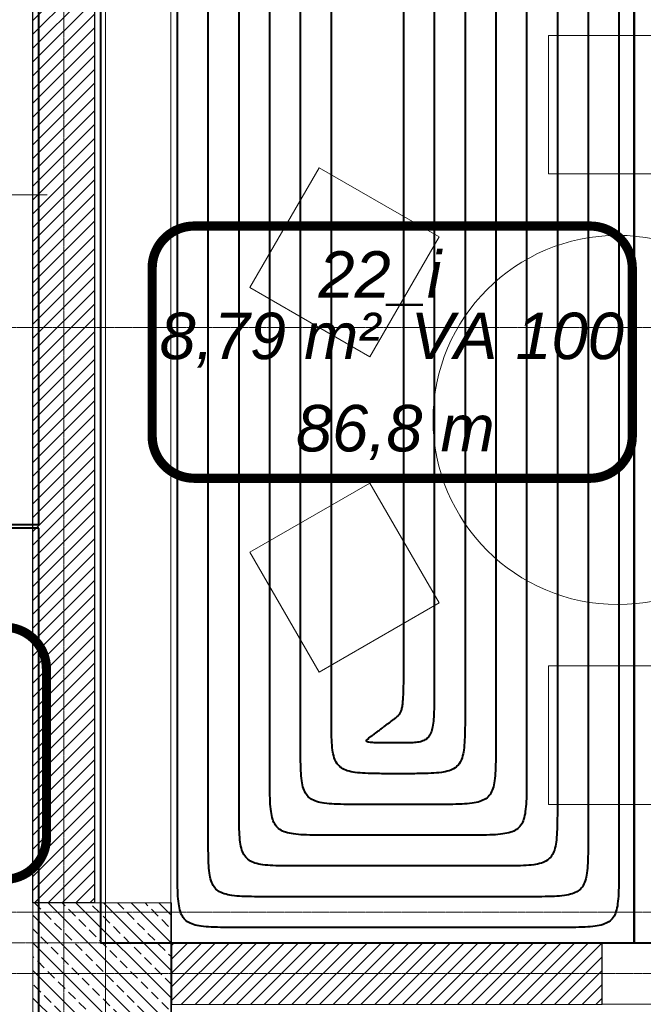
# Model space of a CAD drawing. Header units: millimetres. Extents: x 49908 to 79848, y -11883 to -3092.
# Tile 136 of 222: x 69276 to 69479, y -5847 to -5526. Entities that reach past the tile are written whole.
import ezdxf
from ezdxf.lldxf.tags import DXFTag

# ---------------------------------------------------------------- set-up
doc = ezdxf.new("R2010")
doc.units = ezdxf.units.MM
doc.linetypes.add('DASHDOT', pattern=[1, 0.5, -0.25, 0, -0.25])
doc.linetypes.add('DASHED', pattern=[19.05, 12.7, -6.35])
doc.layers.get('0').update_dxf_attribs({"color": 9, "lineweight": 9})
for name, color, linetype, lineweight in [('A wyp ruchome', 9, 'Continuous', 9), ('A_CIENKA', 9, 'Continuous', 9), ('A_HATCH', 9, 'Continuous', 9), ('A_MUROWANE', 9, 'Continuous', 25), ('A_OSIE', 9, 'DASHDOT', 9), ('A_PRZERYW', 9, 'DASHED', 9)]:
    doc.layers.add(name, color=color, linetype=linetype, lineweight=lineweight)
doc.layers.add('IS_Ogrzewanie_płaszczyznowe', color=7, linetype='SOLID', true_color=0xac00e6)
doc.layers.add('IS_Ogrzewanie_płaszczyznowe_-_opis', color=7, linetype='SOLID', true_color=0xf000f0)
doc.layers.add('IS_Opisy_działek_Therm', color=7, linetype='SOLID')
doc.layers.add('IS_Rys.pętli_o.p._Powrót', color=7, linetype='DASH', lineweight=13, true_color=0x4c9a5f)
doc.layers.add('IS_Rys.pętli_o.p._Zasilanie', color=7, linetype='SOLID', lineweight=13, true_color=0xff8c1a)
tags = doc.linetypes.add('DASH', pattern=[15, 10, -5]).pattern_tags.tags
tags[6:7] = [DXFTag(74, 4), DXFTag(75, 0), DXFTag(340, '0'), DXFTag(46, 0.0), DXFTag(50, 0.0), DXFTag(44, 0.0), DXFTag(45, 0.0)]
tags[4:5] = [DXFTag(74, 4), DXFTag(75, 0), DXFTag(340, '0'), DXFTag(46, 0.0), DXFTag(50, 0.0), DXFTag(44, 0.0), DXFTag(45, 0.0)]
tags = doc.linetypes.add('SOLID', pattern=[10, 10, 0]).pattern_tags.tags
tags[6:7] = [DXFTag(74, 4), DXFTag(75, 0), DXFTag(340, '0'), DXFTag(46, 0.0), DXFTag(50, 0.0), DXFTag(44, 0.0), DXFTag(45, 0.0)]
tags[4:5] = [DXFTag(74, 4), DXFTag(75, 0), DXFTag(340, '0'), DXFTag(46, 0.0), DXFTag(50, 0.0), DXFTag(44, 0.0), DXFTag(45, 0.0)]

msp = doc.modelspace()

# ---------------------------------------------------------------- hatches: boundary and pattern name
at = {"lineweight": 5, "ltscale": 0.25}
h = msp.add_hatch(dxfattribs=at)
h.set_pattern_fill('ANSI33', color=256, angle=90, style=0)
h.set_pattern_definition([(135, (69305.4694, -5851.6265), (-4.4901, -4.4901), []), (135, (69305.4694, -5847.1363), (-4.4901, -4.4901), [3.175, -1.5875])])
h.paths.add_polyline_path([(69280.47, -5851.63), (69325.47, -5851.63), (69325.47, -5813.63), (69280.47, -5813.63)])
at = {"layer": 'A_HATCH', "transparency": 33554687}
h = msp.add_hatch(dxfattribs=at)
h.set_pattern_fill('ANSI31', color=256, angle=360)
h.set_pattern_definition([(45, (16000, 0), (-2.24506403, 2.24506403), [])])
h.paths.add_polyline_path([(69100.47, -6009.74), (69080.47, -6009.74), (69080.47, -6426.63), (69100.47, -6426.63)])
h.paths.add_polyline_path([(69100.47, -5426.63), (69080.47, -5426.63), (69080.47, -5486.63), (68700.47, -5486.63), (68700.47, -5439.13), (68680.47, -5439.13), (68680.47, -5566.63), (68700.47, -5566.63), (68700.47, -5506.63), (69080.47, -5506.63), (69080.47, -5566.63), (69100.47, -5566.63)])
h.paths.add_polyline_path([(69100.47, -4926.63), (69042.97, -4926.63), (69042.97, -4946.63), (69080.47, -4946.63), (69080.47, -5326.63), (69100.47, -5326.63)])
h.paths.add_polyline_path([(68942.97, -4926.63), (68837.97, -4926.63), (68837.97, -4946.63), (68942.97, -4946.63)])
h.paths.add_polyline_path([(69695.47, -5826.63), (69555.47, -5826.63), (69555.47, -5846.63), (69670.47, -5846.63), (69670.47, -6026.63), (69690.47, -6026.63), (69690.47, -5846.63), (69695.47, -5846.63)])
h.paths.add_polyline_path([(69690.47, -6026.63), (69670.47, -6026.63), (69670.47, -6126.63), (69690.47, -6126.63)])
h.paths.add_polyline_path([(69690.47, -6126.63), (69670.47, -6126.63), (69670.47, -6181.63), (69690.47, -6181.63)])
h.paths.add_polyline_path([(69940.47, -5826.63), (69790.47, -5826.63), (69790.47, -5846.63), (69940.47, -5846.63)])
h.paths.add_polyline_path([(69940.47, -5826.63), (69940.47, -5846.63)], flags=17)
h.paths.add_polyline_path([(69790.47, -5826.63), (69785.47, -5826.63), (69785.47, -5846.63), (69790.47, -5846.63)])
h.paths.add_polyline_path([(69325.47, -5826.63), (69325.47, -5846.63), (69465.47, -5846.63), (69465.47, -5826.63)])
h.paths.add_polyline_path([(69300.47, -5851.63), (69280.47, -5851.63), (69280.47, -5966.63), (69290.47, -5966.63), (69300.47, -5966.63)])
h.paths.add_polyline_path([(69300.47, -5439.13), (69280.47, -5439.13), (69280.47, -5813.63), (69300.47, -5813.63)])
h.paths.add_polyline_path([(69280.47, -5014.13), (69300.47, -5014.13), (69300.47, -4926.63), (69280.47, -4926.63)])
h.paths.add_polyline_path([(69300.47, -5039.13), (69280.47, -5039.13), (69280.47, -5414.13), (69300.47, -5414.13)])
h.paths.add_polyline_path([(68700.47, -5839.13), (68680.47, -5839.13), (68680.47, -5909.74), (68700.47, -5909.74)])
h.paths.add_polyline_path([(68700.47, -5814.13), (68700.47, -5826.63), (69080.47, -5826.63), (69080.47, -5909.74), (69100.47, -5909.74), (69100.47, -5666.63), (69080.47, -5666.63), (69080.47, -5806.63), (68700.47, -5806.63), (68700.47, -5666.63), (68680.47, -5666.63), (68680.47, -5814.13)])
h.paths.add_polyline_path([(68680.47, -5014.13), (68700.47, -5014.13), (68700.47, -4946.63), (68737.97, -4946.63), (68737.97, -4926.63), (68680.47, -4926.63)])
h.paths.add_polyline_path([(68700.47, -5039.13), (68680.47, -5039.13), (68680.47, -5314.13), (68700.47, -5314.13)])

# ---------------------------------------------------------------- linework, layer by layer
msp.add_lwpolyline([(69280.47, -5851.63), (69325.47, -5851.63), (69325.47, -5813.63), (69280.47, -5813.63)], close=True)
at = {"layer": 'A wyp ruchome'}
for points in [[(69492.97, -5576.63), (69447.97, -5576.63), (69447.97, -5531.63), (69492.97, -5531.63), (69492.97, -5576.63)], [(69412.44, -5597.14), (69389.94, -5636.11), (69350.97, -5613.61), (69373.47, -5574.64), (69412.44, -5597.14)], [(69389.94, -5677.14), (69412.44, -5716.11), (69373.47, -5738.61), (69350.97, -5699.64), (69389.94, -5677.14)], [(69447.97, -5736.63), (69492.97, -5736.63), (69492.97, -5781.63), (69447.97, -5781.63), (69447.97, -5736.63)]]:
    msp.add_lwpolyline(points, close=True, dxfattribs=at)
msp.add_circle((69470.47, -5656.63), 60, dxfattribs=at)
at = {"layer": 'A_CIENKA'}
for p, q in [((69465.47, -5826.63), (69555.47, -5826.63)), ((69555.47, -5846.63), (69465.41, -5846.63))]:
    msp.add_line(p, q, dxfattribs=at)
at = {"layer": 'A_MUROWANE'}
for points in [[(69300.47, -5813.63), (69280.47, -5813.63), (69280.47, -5439.13), (69300.47, -5439.13)], [(69325.47, -5826.62), (69325.47, -5846.66), (69465.41, -5846.63), (69465.47, -5826.63)]]:
    msp.add_lwpolyline(points, close=True, dxfattribs=at)
at = {"layer": 'A_OSIE', "ltscale": 0.3, "transparency": 33554559}
for p, q in [((69290.47, -3902.99), (69290.47, -7140.05)), ((70341.81, -5626.63), (67440.85, -5626.63)), ((70341.81, -5816.63), (67440.85, -5816.63)), ((70344.5, -5826.63), (67440.85, -5826.63)), ((70341.81, -5836.63), (67440.85, -5836.63))]:
    msp.add_line(p, q, dxfattribs=at)
at = {"layer": 'A_PRZERYW', "ltscale": 0.01}
for points in [[(69304.08, -6611.63), (69304.08, -4282.11)], [(69325.47, -6611.63), (69324.96, -4306.63)]]:
    msp.add_lwpolyline(points, dxfattribs=at)
at = {"layer": 'IS_Ogrzewanie_płaszczyznowe', "lineweight": 40}
for p, q in [((69282.42, -5690.61), (69282.42, -4936.65)), ((69302.42, -5319.97), (69302.42, -5826.65)), ((69475.86, -5826.65), (69475.86, -5319.97)), ((69475.86, -5319.97), (69475.86, -5826.65)), ((69102.42, -5690.61), (69282.42, -5690.61)), ((69282.42, -5691.79), (69102.42, -5691.79)), ((69282.42, -5836.65), (69282.42, -5691.79)), ((69302.42, -5826.65), (69457.21, -5826.65)), ((69457.21, -5826.65), (69475.86, -5826.65)), ((69475.86, -5826.65), (69649.29, -5826.65)), ((69282.42, -6132.51), (69282.42, -5836.65))]:
    msp.add_line(p, q, dxfattribs=at)
at = {"layer": 'IS_Ogrzewanie_płaszczyznowe_-_opis'}
for points in [[(69332.87, -5675.59, 3, 3, 0), (69461.54, -5675.59, 3, 3, 0.414214), (69475.2, -5661.92, 3, 3, 0), (69475.2, -5607.25, 3, 3, 0.414214), (69461.54, -5593.59, 3, 3, 0), (69332.87, -5593.59, 3, 3, 0.414214), (69319.2, -5607.25, 3, 3, 0), (69319.2, -5661.92, 3, 3, 0.414214), (69332.87, -5675.59, 3, 3, 0)], [(69130.53, -5806, 3, 3, 0), (69271.2, -5806, 3, 3, 0.414214), (69284.86, -5792.33, 3, 3, 0), (69284.86, -5737.66, 3, 3, 0.414214), (69271.2, -5724, 3, 3, 0), (69130.53, -5724, 3, 3, 0.414214), (69116.86, -5737.66, 3, 3, 0), (69116.86, -5792.33, 3, 3, 0.414214), (69130.53, -5806, 3, 3, 0)]]:
    msp.add_lwpolyline(points, format="xyseb", dxfattribs=at)
at = {"layer": 'IS_Opisy_działek_Therm', "lineweight": 20}
msp.add_line((69182.04, -5583.42), (69285.04, -5583.42), dxfattribs=at)
at = {"layer": 'IS_Rys.pętli_o.p._Powrót', "lineweight": 40}
for points, knots in [([(69460.86, -5396.16), (69460.86, -5399.23), (69460.86, -5410.72), (69460.86, -5434.78), (69460.86, -5471.33), (69460.86, -5516.79), (69460.86, -5567.6), (69460.86, -5620.2), (69460.86, -5671.01), (69460.86, -5716.47), (69460.86, -5753.02), (69460.86, -5777.09), (69460.86, -5788.58), (69460.86, -5791.65)], [0, 0, 0, 0, 0.092113, 0.344679, 0.722044, 1.188549, 1.708539, 2.246358, 2.766348, 3.232854, 3.610218, 3.862785, 3.954897, 3.954897, 3.954897, 3.954897]), ([(69337.42, -5791.65), (69337.42, -5788.73), (69337.42, -5777.82), (69337.42, -5754.97), (69337.42, -5720.27), (69337.42, -5677.11), (69337.42, -5628.87), (69337.42, -5578.93), (69337.42, -5530.69), (69337.42, -5487.53), (69337.42, -5452.83), (69337.42, -5429.98), (69337.42, -5419.07), (69337.42, -5416.16)], [0, 0, 0, 0, 0.087454, 0.327249, 0.68553, 1.128444, 1.622138, 2.132759, 2.626453, 3.069368, 3.427649, 3.667443, 3.754897, 3.754897, 3.754897, 3.754897]), ([(69440.86, -5416.16), (69440.86, -5418.92), (69440.86, -5429.24), (69440.86, -5450.88), (69440.86, -5483.73), (69440.86, -5524.59), (69440.86, -5570.26), (69440.86, -5617.54), (69440.86, -5663.21), (69440.86, -5704.07), (69440.86, -5736.93), (69440.86, -5758.56), (69440.86, -5768.89), (69440.86, -5771.65)], [0, 0, 0, 0, 0.082796, 0.309818, 0.649016, 1.068339, 1.535737, 2.01916, 2.486559, 2.905881, 3.245079, 3.472101, 3.554897, 3.554897, 3.554897, 3.554897]), ([(69357.42, -5771.65), (69357.42, -5769.04), (69357.42, -5759.3), (69357.42, -5738.88), (69357.42, -5707.88), (69357.42, -5669.31), (69357.42, -5626.21), (69357.42, -5581.59), (69357.42, -5538.49), (69357.42, -5499.93), (69357.42, -5468.92), (69357.42, -5448.51), (69357.42, -5438.76), (69357.42, -5436.16)], [0, 0, 0, 0, 0.078138, 0.292388, 0.612502, 1.008234, 1.449336, 1.905561, 2.346664, 2.742395, 3.06251, 3.276759, 3.354897, 3.354897, 3.354897, 3.354897]), ([(69420.86, -5436.16), (69420.86, -5438.61), (69420.86, -5447.77), (69420.86, -5466.97), (69420.86, -5496.13), (69420.86, -5532.39), (69420.86, -5572.92), (69420.86, -5614.88), (69420.86, -5655.41), (69420.86, -5691.68), (69420.86, -5720.83), (69420.86, -5740.03), (69420.86, -5749.2), (69420.86, -5751.65)], [0, 0, 0, 0, 0.07348, 0.274957, 0.575988, 0.948128, 1.362935, 1.791963, 2.206769, 2.578909, 2.87994, 3.081417, 3.154897, 3.154897, 3.154897, 3.154897]), ([(69377.42, -5751.65), (69377.42, -5749.35), (69377.42, -5740.77), (69377.42, -5722.79), (69377.42, -5695.48), (69377.42, -5661.51), (69377.42, -5623.55), (69377.42, -5584.25), (69377.42, -5546.29), (69377.42, -5512.32), (69377.42, -5485.02), (69377.42, -5467.04), (69377.42, -5458.45), (69377.42, -5456.16)], [0, 0, 0, 0, 0.068822, 0.257527, 0.539474, 0.888023, 1.276533, 1.678364, 2.066874, 2.415423, 2.697371, 2.886075, 2.954897, 2.954897, 2.954897, 2.954897]), ([(69400.86, -5456.16), (69400.86, -5458.3), (69400.86, -5466.3), (69400.86, -5483.06), (69400.86, -5508.52), (69400.86, -5540.19), (69400.86, -5575.58), (69400.86, -5612.22), (69400.86, -5647.61), (69400.86, -5679.28), (69400.86, -5704.74), (69400.86, -5721.5), (69400.86, -5729.51), (69400.86, -5731.65)], [0, 0, 0, 0, 0.064164, 0.240096, 0.50296, 0.827918, 1.190132, 1.564765, 1.926979, 2.251937, 2.514801, 2.690734, 2.754897, 2.754897, 2.754897, 2.754897]), ([(69400.86, -5731.65), (69400.86, -5733.3), (69400.86, -5736.33), (69400.84, -5740.44), (69400.8, -5743.78), (69400.72, -5746.42), (69400.58, -5748.48), (69400.36, -5750.06), (69400.05, -5751.27), (69399.61, -5752.2), (69399.03, -5752.92), (69398.31, -5753.55), (69397.78, -5753.94), (69397.5, -5754.15)], [0, 0, 0, 0, 0.0497558, 0.090609, 0.1235764, 0.1496825, 0.1699701, 0.1855237, 0.1975114, 0.2072309, 0.2160636, 0.2252551, 0.2357574, 0.2357574, 0.2357574, 0.2357574]), ([(69397.42, -5771.65), (69395.77, -5771.65), (69392.75, -5771.65), (69388.64, -5771.57), (69385.33, -5771.33), (69382.71, -5770.82), (69380.65, -5769.91), (69379.16, -5768.42), (69378.25, -5766.36), (69377.74, -5763.74), (69377.5, -5760.43), (69377.42, -5756.32), (69377.42, -5753.3), (69377.42, -5751.65)], [0, 0, 0, 0, 0.0497373, 0.0904721, 0.1232039, 0.1491999, 0.1703704, 0.1897083, 0.2108788, 0.2368747, 0.2696066, 0.3103414, 0.3600787, 0.3600787, 0.3600787, 0.3600787]), ([(69420.86, -5751.65), (69420.86, -5753.3), (69420.86, -5756.32), (69420.78, -5760.43), (69420.54, -5763.74), (69420.03, -5766.36), (69419.12, -5768.42), (69417.63, -5769.91), (69415.57, -5770.82), (69412.95, -5771.33), (69409.64, -5771.57), (69405.53, -5771.65), (69402.52, -5771.65), (69400.86, -5771.65)], [0, 0, 0, 0, 0.0497373, 0.0904721, 0.1232039, 0.1491998, 0.1703704, 0.1897083, 0.2108788, 0.2368747, 0.2696065, 0.3103414, 0.3600787, 0.3600787, 0.3600787, 0.3600787]), ([(69397.5, -5754.15), (69397.47, -5754.17), (69397.38, -5754.24), (69397.17, -5754.39), (69396.86, -5754.62), (69396.47, -5754.91), (69396.04, -5755.23), (69395.6, -5755.56), (69395.16, -5755.88), (69394.78, -5756.17), (69394.47, -5756.4), (69394.26, -5756.55), (69394.17, -5756.63), (69394.14, -5756.65)], [0, 0, 0, 0, 0.00097513, 0.00364889, 0.0076438, 0.01258238, 0.01808718, 0.0237807, 0.0292855, 0.03422408, 0.03821899, 0.04089274, 0.04186788, 0.04186788, 0.04186788, 0.04186788]), ([(69377.42, -5791.65), (69375.77, -5791.65), (69372.75, -5791.65), (69368.64, -5791.57), (69365.33, -5791.33), (69362.71, -5790.82), (69360.65, -5789.91), (69359.16, -5788.42), (69358.25, -5786.36), (69357.74, -5783.74), (69357.5, -5780.43), (69357.42, -5776.32), (69357.42, -5773.3), (69357.42, -5771.65)], [0, 0, 0, 0, 0.0497373, 0.0904721, 0.1232039, 0.1491999, 0.1703704, 0.1897083, 0.2108788, 0.2368747, 0.2696066, 0.3103414, 0.3600787, 0.3600787, 0.3600787, 0.3600787]), ([(69400.86, -5771.65), (69400.83, -5771.65), (69400.73, -5771.65), (69400.52, -5771.65), (69400.2, -5771.65), (69399.81, -5771.65), (69399.37, -5771.65), (69398.91, -5771.65), (69398.47, -5771.65), (69398.08, -5771.65), (69397.76, -5771.65), (69397.55, -5771.65), (69397.45, -5771.65), (69397.42, -5771.65)], [0, 0, 0, 0, 0.00079976, 0.00299265, 0.00626908, 0.01031947, 0.01483424, 0.0195038, 0.02401857, 0.02806896, 0.0313454, 0.03353828, 0.03433804, 0.03433804, 0.03433804, 0.03433804]), ([(69440.86, -5771.65), (69440.86, -5773.3), (69440.86, -5776.32), (69440.78, -5780.43), (69440.54, -5783.74), (69440.03, -5786.36), (69439.12, -5788.42), (69437.63, -5789.91), (69435.57, -5790.82), (69432.95, -5791.33), (69429.64, -5791.57), (69425.53, -5791.65), (69422.52, -5791.65), (69420.86, -5791.65)], [0, 0, 0, 0, 0.0497373, 0.0904721, 0.1232039, 0.1491998, 0.1703704, 0.1897083, 0.2108788, 0.2368747, 0.2696065, 0.3103414, 0.3600787, 0.3600787, 0.3600787, 0.3600787]), ([(69357.42, -5811.65), (69355.77, -5811.65), (69352.75, -5811.65), (69348.64, -5811.57), (69345.33, -5811.33), (69342.71, -5810.82), (69340.65, -5809.91), (69339.16, -5808.42), (69338.25, -5806.36), (69337.74, -5803.74), (69337.5, -5800.43), (69337.42, -5796.32), (69337.42, -5793.3), (69337.42, -5791.65)], [0, 0, 0, 0, 0.0497373, 0.0904721, 0.1232039, 0.1491999, 0.1703704, 0.1897083, 0.2108788, 0.2368747, 0.2696066, 0.3103414, 0.3600787, 0.3600787, 0.3600787, 0.3600787]), ([(69420.86, -5791.65), (69420.52, -5791.65), (69419.26, -5791.65), (69416.61, -5791.65), (69412.6, -5791.65), (69407.61, -5791.65), (69402.03, -5791.65), (69396.25, -5791.65), (69390.67, -5791.65), (69385.68, -5791.65), (69381.67, -5791.65), (69379.02, -5791.65), (69377.76, -5791.65), (69377.42, -5791.65)], [0, 0, 0, 0, 0.0101161, 0.0378537, 0.0792969, 0.1305298, 0.1876366, 0.2467014, 0.3038082, 0.3550412, 0.3964844, 0.424222, 0.434338, 0.434338, 0.434338, 0.434338]), ([(69460.86, -5791.65), (69460.86, -5793.3), (69460.86, -5796.32), (69460.78, -5800.43), (69460.54, -5803.74), (69460.03, -5806.36), (69459.12, -5808.42), (69457.63, -5809.91), (69455.57, -5810.82), (69452.95, -5811.33), (69449.64, -5811.57), (69445.53, -5811.65), (69442.52, -5811.65), (69440.86, -5811.65)], [0, 0, 0, 0, 0.0497373, 0.0904721, 0.1232039, 0.1491998, 0.1703704, 0.1897083, 0.2108788, 0.2368747, 0.2696065, 0.3103414, 0.3600787, 0.3600787, 0.3600787, 0.3600787]), ([(69440.86, -5811.65), (69440.21, -5811.65), (69437.79, -5811.65), (69432.71, -5811.65), (69425, -5811.65), (69415.41, -5811.65), (69404.69, -5811.65), (69393.59, -5811.65), (69382.87, -5811.65), (69373.28, -5811.65), (69365.57, -5811.65), (69360.49, -5811.65), (69358.07, -5811.65), (69357.42, -5811.65)], [0, 0, 0, 0, 0.0194324, 0.0727147, 0.1523247, 0.2507402, 0.360439, 0.473899, 0.5835978, 0.6820134, 0.7616234, 0.8149057, 0.834338, 0.834338, 0.834338, 0.834338])]:
    msp.add_open_spline(points, degree=3, knots=knots, dxfattribs=at)
at = {"layer": 'IS_Rys.pętli_o.p._Zasilanie', "lineweight": 40}
for points, knots in [([(69470.86, -5386.16), (69470.86, -5389.38), (69470.86, -5401.45), (69470.86, -5426.74), (69470.86, -5465.13), (69470.86, -5512.9), (69470.86, -5566.28), (69470.86, -5621.53), (69470.86, -5674.91), (69470.86, -5722.67), (69470.86, -5761.07), (69470.86, -5786.35), (69470.86, -5798.42), (69470.86, -5801.65)], [0, 0, 0, 0, 0.096771, 0.36211, 0.758558, 1.248654, 1.794941, 2.359957, 2.906243, 3.39634, 3.792788, 4.058127, 4.154897, 4.154897, 4.154897, 4.154897]), ([(69327.42, -5801.65), (69327.42, -5798.58), (69327.42, -5787.09), (69327.42, -5763.02), (69327.42, -5726.47), (69327.42, -5681.01), (69327.42, -5630.2), (69327.42, -5577.6), (69327.42, -5526.79), (69327.42, -5481.33), (69327.42, -5444.78), (69327.42, -5420.72), (69327.42, -5409.23), (69327.42, -5406.16)], [0, 0, 0, 0, 0.092113, 0.344679, 0.722044, 1.188549, 1.708539, 2.246358, 2.766348, 3.232854, 3.610218, 3.862785, 3.954897, 3.954897, 3.954897, 3.954897]), ([(69450.86, -5406.16), (69450.86, -5409.07), (69450.86, -5419.98), (69450.86, -5442.83), (69450.86, -5477.53), (69450.86, -5520.69), (69450.86, -5568.93), (69450.86, -5618.87), (69450.86, -5667.11), (69450.86, -5710.27), (69450.86, -5744.97), (69450.86, -5767.82), (69450.86, -5778.73), (69450.86, -5781.65)], [0, 0, 0, 0, 0.087454, 0.327249, 0.68553, 1.128444, 1.622138, 2.132759, 2.626453, 3.069368, 3.427649, 3.667443, 3.754897, 3.754897, 3.754897, 3.754897]), ([(69347.42, -5781.65), (69347.42, -5778.89), (69347.42, -5768.56), (69347.42, -5746.93), (69347.42, -5714.07), (69347.42, -5673.21), (69347.42, -5627.54), (69347.42, -5580.26), (69347.42, -5534.59), (69347.42, -5493.73), (69347.42, -5460.88), (69347.42, -5439.24), (69347.42, -5428.92), (69347.42, -5426.16)], [0, 0, 0, 0, 0.082796, 0.309818, 0.649016, 1.068339, 1.535737, 2.01916, 2.486558, 2.905881, 3.245079, 3.472101, 3.554897, 3.554897, 3.554897, 3.554897]), ([(69430.86, -5426.16), (69430.86, -5428.76), (69430.86, -5438.51), (69430.86, -5458.92), (69430.86, -5489.93), (69430.86, -5528.49), (69430.86, -5571.59), (69430.86, -5616.21), (69430.86, -5659.31), (69430.86, -5697.88), (69430.86, -5728.88), (69430.86, -5749.3), (69430.86, -5759.04), (69430.86, -5761.65)], [0, 0, 0, 0, 0.078138, 0.292388, 0.612502, 1.008234, 1.449336, 1.905561, 2.346664, 2.742395, 3.06251, 3.276759, 3.354897, 3.354897, 3.354897, 3.354897]), ([(69367.42, -5761.65), (69367.42, -5759.2), (69367.42, -5750.03), (69367.42, -5730.83), (69367.42, -5701.68), (69367.42, -5665.41), (69367.42, -5624.88), (69367.42, -5582.92), (69367.42, -5542.39), (69367.42, -5506.13), (69367.42, -5476.97), (69367.42, -5457.77), (69367.42, -5448.61), (69367.42, -5446.16)], [0, 0, 0, 0, 0.07348, 0.274957, 0.575988, 0.948128, 1.362935, 1.791963, 2.206769, 2.578909, 2.87994, 3.081417, 3.154897, 3.154897, 3.154897, 3.154897]), ([(69410.86, -5446.16), (69410.86, -5448.45), (69410.86, -5457.04), (69410.86, -5475.02), (69410.86, -5502.32), (69410.86, -5536.29), (69410.86, -5574.25), (69410.86, -5613.55), (69410.86, -5651.51), (69410.86, -5685.48), (69410.86, -5712.79), (69410.86, -5730.77), (69410.86, -5739.35), (69410.86, -5741.65)], [0, 0, 0, 0, 0.068822, 0.257527, 0.539474, 0.888023, 1.276533, 1.678364, 2.066874, 2.415423, 2.697371, 2.886075, 2.954897, 2.954897, 2.954897, 2.954897]), ([(69410.86, -5741.65), (69410.86, -5743.3), (69410.86, -5746.32), (69410.81, -5750.42), (69410.67, -5753.72), (69410.38, -5756.31), (69409.88, -5758.3), (69409.06, -5759.8), (69407.84, -5760.79), (69406.25, -5761.33), (69404.29, -5761.57), (69401.88, -5761.65), (69400.11, -5761.65), (69399.14, -5761.65)], [0, 0, 0, 0, 0.0497371, 0.090463, 0.123113, 0.1487154, 0.16854, 0.1843877, 0.1988447, 0.2147269, 0.2340417, 0.2579212, 0.2870598, 0.2870598, 0.2870598, 0.2870598]), ([(69390.78, -5759.15), (69390.81, -5759.13), (69390.91, -5759.05), (69391.11, -5758.9), (69391.42, -5758.67), (69391.81, -5758.38), (69392.24, -5758.06), (69392.68, -5757.73), (69393.12, -5757.41), (69393.5, -5757.12), (69393.81, -5756.89), (69394.02, -5756.74), (69394.11, -5756.67), (69394.14, -5756.65)], [0, 0, 0, 0, 0.00097513, 0.00364889, 0.0076438, 0.01258238, 0.01808718, 0.0237807, 0.0292855, 0.03422408, 0.03821899, 0.04089274, 0.04186788, 0.04186788, 0.04186788, 0.04186788]), ([(69387.42, -5781.65), (69385.77, -5781.65), (69382.75, -5781.65), (69378.64, -5781.57), (69375.33, -5781.33), (69372.71, -5780.82), (69370.65, -5779.91), (69369.16, -5778.42), (69368.25, -5776.36), (69367.74, -5773.74), (69367.5, -5770.43), (69367.42, -5766.32), (69367.42, -5763.3), (69367.42, -5761.65)], [0, 0, 0, 0, 0.0497373, 0.0904721, 0.1232039, 0.1491999, 0.1703704, 0.1897083, 0.2108788, 0.2368747, 0.2696066, 0.3103414, 0.3600787, 0.3600787, 0.3600787, 0.3600787]), ([(69399.14, -5761.65), (69398.17, -5761.65), (69396.41, -5761.65), (69394.03, -5761.64), (69392.15, -5761.6), (69390.75, -5761.55), (69389.76, -5761.43), (69389.15, -5761.33), (69388.77, -5761.01), (69388.98, -5760.59), (69389.39, -5760.22), (69390.01, -5759.71), (69390.51, -5759.35), (69390.78, -5759.15)], [0, 0, 0, 0, 0.029113, 0.0527931, 0.0714198, 0.0853807, 0.0950892, 0.101054, 0.1042757, 0.1076059, 0.1131804, 0.1212191, 0.1315605, 0.1315605, 0.1315605, 0.1315605]), ([(69430.86, -5761.65), (69430.86, -5763.3), (69430.86, -5766.32), (69430.78, -5770.43), (69430.54, -5773.74), (69430.03, -5776.36), (69429.12, -5778.42), (69427.63, -5779.91), (69425.57, -5780.82), (69422.95, -5781.33), (69419.64, -5781.57), (69415.53, -5781.65), (69412.52, -5781.65), (69410.86, -5781.65)], [0, 0, 0, 0, 0.0497373, 0.0904721, 0.1232039, 0.1491998, 0.1703704, 0.1897083, 0.2108788, 0.2368747, 0.2696065, 0.3103414, 0.3600787, 0.3600787, 0.3600787, 0.3600787]), ([(69367.42, -5801.65), (69365.77, -5801.65), (69362.75, -5801.65), (69358.64, -5801.57), (69355.33, -5801.33), (69352.71, -5800.82), (69350.65, -5799.91), (69349.16, -5798.42), (69348.25, -5796.36), (69347.74, -5793.74), (69347.5, -5790.43), (69347.42, -5786.32), (69347.42, -5783.3), (69347.42, -5781.65)], [0, 0, 0, 0, 0.0497373, 0.0904721, 0.1232039, 0.1491999, 0.1703704, 0.1897083, 0.2108788, 0.2368747, 0.2696066, 0.3103414, 0.3600787, 0.3600787, 0.3600787, 0.3600787]), ([(69410.86, -5781.65), (69410.68, -5781.65), (69409.99, -5781.65), (69408.57, -5781.65), (69406.4, -5781.65), (69403.71, -5781.65), (69400.7, -5781.65), (69397.58, -5781.65), (69394.57, -5781.65), (69391.88, -5781.65), (69389.71, -5781.65), (69388.29, -5781.65), (69387.61, -5781.65), (69387.42, -5781.65)], [0, 0, 0, 0, 0.0054579, 0.0204232, 0.042783, 0.0704247, 0.1012354, 0.1331026, 0.1639134, 0.1915551, 0.2139149, 0.2288801, 0.234338, 0.234338, 0.234338, 0.234338]), ([(69450.86, -5781.65), (69450.86, -5783.3), (69450.86, -5786.32), (69450.78, -5790.43), (69450.54, -5793.74), (69450.03, -5796.36), (69449.12, -5798.42), (69447.63, -5799.91), (69445.57, -5800.82), (69442.95, -5801.33), (69439.64, -5801.57), (69435.53, -5801.65), (69432.52, -5801.65), (69430.86, -5801.65)], [0, 0, 0, 0, 0.0497373, 0.0904721, 0.1232039, 0.1491998, 0.1703704, 0.1897083, 0.2108788, 0.2368747, 0.2696065, 0.3103414, 0.3600787, 0.3600787, 0.3600787, 0.3600787]), ([(69347.42, -5821.65), (69345.77, -5821.65), (69342.75, -5821.65), (69338.64, -5821.57), (69335.33, -5821.33), (69332.71, -5820.82), (69330.65, -5819.91), (69329.16, -5818.42), (69328.25, -5816.36), (69327.74, -5813.74), (69327.5, -5810.43), (69327.42, -5806.32), (69327.42, -5803.3), (69327.42, -5801.65)], [0, 0, 0, 0, 0.0497373, 0.0904721, 0.1232039, 0.1491999, 0.1703704, 0.1897083, 0.2108788, 0.2368747, 0.2696066, 0.3103414, 0.3600787, 0.3600787, 0.3600787, 0.3600787]), ([(69430.86, -5801.65), (69430.36, -5801.65), (69428.52, -5801.65), (69424.66, -5801.65), (69418.8, -5801.65), (69411.51, -5801.65), (69403.36, -5801.65), (69394.92, -5801.65), (69386.77, -5801.65), (69379.48, -5801.65), (69373.62, -5801.65), (69369.76, -5801.65), (69367.92, -5801.65), (69367.42, -5801.65)], [0, 0, 0, 0, 0.0147742, 0.0552842, 0.1158108, 0.190635, 0.2740378, 0.3603002, 0.443703, 0.5185273, 0.5790539, 0.6195638, 0.634338, 0.634338, 0.634338, 0.634338]), ([(69470.86, -5801.65), (69470.86, -5803.3), (69470.86, -5806.32), (69470.78, -5810.43), (69470.54, -5813.74), (69470.03, -5816.36), (69469.12, -5818.42), (69467.63, -5819.91), (69465.57, -5820.82), (69462.95, -5821.33), (69459.64, -5821.57), (69455.53, -5821.65), (69452.52, -5821.65), (69450.86, -5821.65)], [0, 0, 0, 0, 0.0497373, 0.0904721, 0.1232039, 0.1491998, 0.1703704, 0.1897083, 0.2108788, 0.2368747, 0.2696065, 0.3103414, 0.3600787, 0.3600787, 0.3600787, 0.3600787]), ([(69450.86, -5821.65), (69450.05, -5821.65), (69447.05, -5821.65), (69440.75, -5821.65), (69431.2, -5821.65), (69419.31, -5821.65), (69406.02, -5821.65), (69392.26, -5821.65), (69378.97, -5821.65), (69367.08, -5821.65), (69357.53, -5821.65), (69351.23, -5821.65), (69348.23, -5821.65), (69347.42, -5821.65)], [0, 0, 0, 0, 0.024091, 0.090145, 0.188839, 0.310845, 0.44684, 0.587498, 0.723493, 0.845499, 0.944193, 1.010248, 1.034338, 1.034338, 1.034338, 1.034338])]:
    msp.add_open_spline(points, degree=3, knots=knots, dxfattribs=at)

# ---------------------------------------------------------------- texts
at = {"layer": 'IS_Ogrzewanie_płaszczyznowe_-_opis', "ltscale": 0.01, "char_height": 15.12}
for s, insert, attachment_point in [('\\fArial|b0|i1;22_i', (69393.2, -5619.59), 8), ('\\fArial|b0|i1;8,79 m²', (69393.2, -5621.75), 3), ('\\fArial|b0|i1;VA 100', (69403.2, -5621.75), 1), ('\\fArial|b0|i1;86,8 m', (69398.2, -5651.75), 2)]:
    msp.add_mtext(s, dxfattribs=dict(at, insert=insert, attachment_point=attachment_point))

doc.saveas('drawing.dxf')
